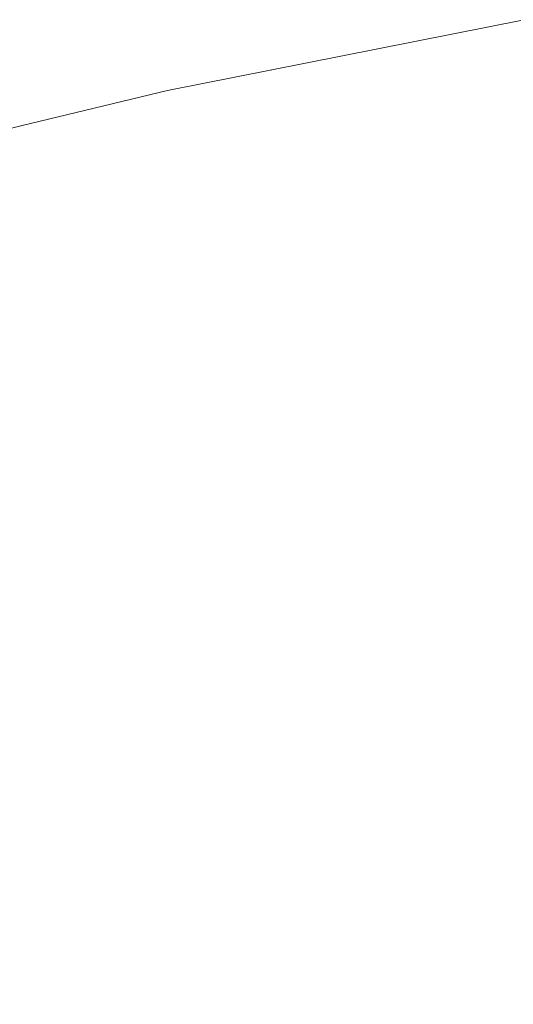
# Model space of a CAD drawing. Header units: centimetres. Extents: x -44.1 to 45.2, y 4.2 to 6.
# Tile 98 of 256: x -43.9797 to -43.9703, y 5.97666 to 5.9954. Entities that reach past the tile are written whole.
import ezdxf

# ---------------------------------------------------------------- set-up
doc = ezdxf.new("R2010")
doc.units = ezdxf.units.CM
doc.header["$LTSCALE"] = 2.54
doc.layers.add('Lucido design-1', color=7, linetype='Continuous')

# ---------------------------------------------------------------- blocks, each defined once
blk = doc.blocks.new('Gruppo-4-1')
at = {"color": 7, "linetype": 'Continuous', "lineweight": 9}
for points, invisible_edges in [([(-43.974908, 5.994427, -2276.319046), (-43.970079, 5.995399, -2276.319046), (-43.970095, 5.9954, -2276.32217), (-43.974929, 5.994441, -2276.32217)], 11), ([(-43.970095, 5.9954, -2276.92217), (-43.974929, 5.994441, -2276.92217), (-43.974929, 5.994441, -2276.32217), (-43.970095, 5.9954, -2276.32217)], 10), ([(-43.974929, 5.994441, -2276.92217), (-43.970095, 5.9954, -2276.92217), (-43.970079, 5.995399, -2276.925294), (-43.974908, 5.994427, -2276.925294)], 14), ([(-43.974826, 5.994289, -2276.315926), (-43.970005, 5.99526, -2276.315926), (-43.970079, 5.995399, -2276.319046), (-43.974908, 5.994427, -2276.319046)], 15), ([(-43.974908, 5.994427, -2276.925294), (-43.970079, 5.995399, -2276.925294), (-43.970005, 5.99526, -2276.928414), (-43.974826, 5.994289, -2276.928414)], 15), ([(-43.97469, 5.99406, -2276.312816), (-43.96988, 5.995028, -2276.312816), (-43.970005, 5.99526, -2276.315926), (-43.974826, 5.994289, -2276.315926)], 15), ([(-43.974826, 5.994289, -2276.928414), (-43.970005, 5.99526, -2276.928414), (-43.96988, 5.995028, -2276.931524), (-43.97469, 5.99406, -2276.931524)], 15), ([(-43.9745, 5.99374, -2276.309719), (-43.969707, 5.994704, -2276.309719), (-43.96988, 5.995028, -2276.312816), (-43.97469, 5.99406, -2276.312816)], 15), ([(-43.97469, 5.99406, -2276.931524), (-43.96988, 5.995028, -2276.931524), (-43.969707, 5.994704, -2276.934621), (-43.9745, 5.99374, -2276.934621)], 15), ([(-43.974257, 5.99333, -2276.30664), (-43.969484, 5.99429, -2276.30664), (-43.969707, 5.994704, -2276.309719), (-43.9745, 5.99374, -2276.309719)], 15), ([(-43.9745, 5.99374, -2276.934621), (-43.969707, 5.994704, -2276.934621), (-43.969484, 5.99429, -2276.9377), (-43.974257, 5.99333, -2276.9377)], 15), ([(-43.97966, 5.993374, -2276.319046), (-43.974908, 5.994427, -2276.319046), (-43.97689, 5.994052, -2276.32217)], 11), ([(-43.974908, 5.994427, -2276.319046), (-43.97966, 5.993374, -2276.319046), (-43.979571, 5.993238, -2276.315926), (-43.974826, 5.994289, -2276.315926)], 15), ([(-43.97689, 5.994052, -2276.92217), (-43.974908, 5.994427, -2276.925294), (-43.97966, 5.993374, -2276.925294)], 11), ([(-43.974826, 5.994289, -2276.928414), (-43.979571, 5.993238, -2276.928414), (-43.97966, 5.993374, -2276.925294), (-43.974908, 5.994427, -2276.925294)], 15), ([(-43.974908, 5.994427, -2276.319046), (-43.974929, 5.994441, -2276.32217), (-43.97689, 5.994052, -2276.32217)], 9), ([(-43.974929, 5.994441, -2276.92217), (-43.97689, 5.994052, -2276.92217), (-43.97689, 5.994052, -2276.32217), (-43.974929, 5.994441, -2276.32217)], 10), ([(-43.97689, 5.994052, -2276.92217), (-43.974929, 5.994441, -2276.92217), (-43.974908, 5.994427, -2276.925294)], 10), ([(-43.974826, 5.994289, -2276.315926), (-43.979571, 5.993238, -2276.315926), (-43.979424, 5.993011, -2276.312816), (-43.97469, 5.99406, -2276.312816)], 15), ([(-43.97469, 5.99406, -2276.931524), (-43.979424, 5.993011, -2276.931524), (-43.979571, 5.993238, -2276.928414), (-43.974826, 5.994289, -2276.928414)], 15), ([(-43.973961, 5.992831, -2276.303583), (-43.969214, 5.993786, -2276.303583), (-43.969484, 5.99429, -2276.30664), (-43.974257, 5.99333, -2276.30664)], 15), ([(-43.974257, 5.99333, -2276.9377), (-43.969484, 5.99429, -2276.9377), (-43.969214, 5.993786, -2276.940757), (-43.973961, 5.992831, -2276.940757)], 15), ([(-43.97689, 5.994052, -2276.32217), (-43.97968, 5.993379, -2276.32217), (-43.97966, 5.993374, -2276.319046)], 10), ([(-43.97968, 5.993379, -2276.32217), (-43.97689, 5.994052, -2276.32217), (-43.97689, 5.994052, -2276.92217), (-43.97968, 5.993379, -2276.92217)], 10), ([(-43.97966, 5.993374, -2276.925294), (-43.97968, 5.993379, -2276.92217), (-43.97689, 5.994052, -2276.92217)], 9), ([(-43.97469, 5.99406, -2276.312816), (-43.979424, 5.993011, -2276.312816), (-43.979217, 5.992694, -2276.309719), (-43.9745, 5.99374, -2276.309719)], 15), ([(-43.9745, 5.99374, -2276.934621), (-43.979217, 5.992694, -2276.934621), (-43.979424, 5.993011, -2276.931524), (-43.97469, 5.99406, -2276.931524)], 15), ([(-43.9745, 5.99374, -2276.309719), (-43.979217, 5.992694, -2276.309719), (-43.978953, 5.992289, -2276.30664), (-43.974257, 5.99333, -2276.30664)], 15), ([(-43.974257, 5.99333, -2276.9377), (-43.978953, 5.992289, -2276.9377), (-43.979217, 5.992694, -2276.934621), (-43.9745, 5.99374, -2276.934621)], 15), ([(-43.973613, 5.992245, -2276.300554), (-43.968896, 5.993194, -2276.300554), (-43.969214, 5.993786, -2276.303583), (-43.973961, 5.992831, -2276.303583)], 15), ([(-43.973961, 5.992831, -2276.940757), (-43.969214, 5.993786, -2276.940757), (-43.968896, 5.993194, -2276.943786), (-43.973613, 5.992245, -2276.943786)], 15), ([(-43.98433, 5.992242, -2276.319046), (-43.97966, 5.993374, -2276.319046), (-43.97968, 5.993379, -2276.32217), (-43.984354, 5.992253, -2276.32217)], 11), ([(-43.984354, 5.992253, -2276.32217), (-43.97968, 5.993379, -2276.32217), (-43.97968, 5.993379, -2276.92217), (-43.984354, 5.992253, -2276.92217)], 10), ([(-43.984354, 5.992253, -2276.92217), (-43.97968, 5.993379, -2276.92217), (-43.97966, 5.993374, -2276.925294), (-43.98433, 5.992242, -2276.925294)], 14), ([(-43.984235, 5.992107, -2276.315926), (-43.979571, 5.993238, -2276.315926), (-43.97966, 5.993374, -2276.319046), (-43.98433, 5.992242, -2276.319046)], 15), ([(-43.98433, 5.992242, -2276.925294), (-43.97966, 5.993374, -2276.925294), (-43.979571, 5.993238, -2276.928414), (-43.984235, 5.992107, -2276.928414)], 15), ([(-43.984076, 5.991883, -2276.312816), (-43.979424, 5.993011, -2276.312816), (-43.979571, 5.993238, -2276.315926), (-43.984235, 5.992107, -2276.315926)], 15), ([(-43.984235, 5.992107, -2276.928414), (-43.979571, 5.993238, -2276.928414), (-43.979424, 5.993011, -2276.931524), (-43.984076, 5.991883, -2276.931524)], 15), ([(-43.974257, 5.99333, -2276.30664), (-43.978953, 5.992289, -2276.30664), (-43.978632, 5.991795, -2276.303583), (-43.973961, 5.992831, -2276.303583)], 15), ([(-43.973961, 5.992831, -2276.940757), (-43.978632, 5.991795, -2276.940757), (-43.978953, 5.992289, -2276.9377), (-43.974257, 5.99333, -2276.9377)], 15), ([(-43.973214, 5.991573, -2276.297555), (-43.968532, 5.992515, -2276.297555), (-43.968896, 5.993194, -2276.300554), (-43.973613, 5.992245, -2276.300554)], 15), ([(-43.973613, 5.992245, -2276.943786), (-43.968896, 5.993194, -2276.943786), (-43.968532, 5.992515, -2276.946785), (-43.973214, 5.991573, -2276.946785)], 15), ([(-43.983853, 5.99157, -2276.309719), (-43.979217, 5.992694, -2276.309719), (-43.979424, 5.993011, -2276.312816), (-43.984076, 5.991883, -2276.312816)], 15), ([(-43.984076, 5.991883, -2276.931524), (-43.979424, 5.993011, -2276.931524), (-43.979217, 5.992694, -2276.934621), (-43.983853, 5.99157, -2276.934621)], 15), ([(-43.983569, 5.99117, -2276.30664), (-43.978953, 5.992289, -2276.30664), (-43.979217, 5.992694, -2276.309719), (-43.983853, 5.99157, -2276.309719)], 15), ([(-43.983853, 5.99157, -2276.934621), (-43.979217, 5.992694, -2276.934621), (-43.978953, 5.992289, -2276.9377), (-43.983569, 5.99117, -2276.9377)], 15), ([(-43.973961, 5.992831, -2276.303583), (-43.978632, 5.991795, -2276.303583), (-43.978255, 5.991216, -2276.300554), (-43.973613, 5.992245, -2276.300554)], 15), ([(-43.973613, 5.992245, -2276.943786), (-43.978255, 5.991216, -2276.943786), (-43.978632, 5.991795, -2276.940757), (-43.973961, 5.992831, -2276.940757)], 15), ([(-43.972766, 5.990818, -2276.29459), (-43.968122, 5.991752, -2276.29459), (-43.968532, 5.992515, -2276.297555), (-43.973214, 5.991573, -2276.297555)], 15), ([(-43.973214, 5.991573, -2276.946785), (-43.968532, 5.992515, -2276.946785), (-43.968122, 5.991752, -2276.94975), (-43.972766, 5.990818, -2276.94975)], 15), ([(-43.983223, 5.990683, -2276.303583), (-43.978632, 5.991795, -2276.303583), (-43.978953, 5.992289, -2276.30664), (-43.983569, 5.99117, -2276.30664)], 15), ([(-43.983569, 5.99117, -2276.9377), (-43.978953, 5.992289, -2276.9377), (-43.978632, 5.991795, -2276.940757), (-43.983223, 5.990683, -2276.940757)], 15), ([(-43.973613, 5.992245, -2276.300554), (-43.978255, 5.991216, -2276.300554), (-43.977822, 5.990552, -2276.297555), (-43.973214, 5.991573, -2276.297555)], 15), ([(-43.973214, 5.991573, -2276.946785), (-43.977822, 5.990552, -2276.946785), (-43.978255, 5.991216, -2276.943786), (-43.973613, 5.992245, -2276.943786)], 15), ([(-43.982817, 5.99011, -2276.300554), (-43.978255, 5.991216, -2276.300554), (-43.978632, 5.991795, -2276.303583), (-43.983223, 5.990683, -2276.303583)], 15), ([(-43.983223, 5.990683, -2276.940757), (-43.978632, 5.991795, -2276.940757), (-43.978255, 5.991216, -2276.943786), (-43.982817, 5.99011, -2276.943786)], 15), ([(-43.972269, 5.98998, -2276.291665), (-43.967668, 5.990906, -2276.291665), (-43.968122, 5.991752, -2276.29459), (-43.972766, 5.990818, -2276.29459)], 15), ([(-43.972766, 5.990818, -2276.94975), (-43.968122, 5.991752, -2276.94975), (-43.967668, 5.990906, -2276.952675), (-43.972269, 5.98998, -2276.952675)], 15), ([(-43.973214, 5.991573, -2276.297555), (-43.977822, 5.990552, -2276.297555), (-43.977336, 5.989805, -2276.29459), (-43.972766, 5.990818, -2276.29459)], 15), ([(-43.972766, 5.990818, -2276.94975), (-43.977336, 5.989805, -2276.94975), (-43.977822, 5.990552, -2276.946785), (-43.973214, 5.991573, -2276.946785)], 15), ([(-43.982351, 5.989454, -2276.297555), (-43.977822, 5.990552, -2276.297555), (-43.978255, 5.991216, -2276.300554), (-43.982817, 5.99011, -2276.300554)], 15), ([(-43.982817, 5.99011, -2276.943786), (-43.978255, 5.991216, -2276.943786), (-43.977822, 5.990552, -2276.946785), (-43.982351, 5.989454, -2276.946785)], 15), ([(-43.972766, 5.990818, -2276.29459), (-43.977336, 5.989805, -2276.29459), (-43.976797, 5.988977, -2276.291665), (-43.972269, 5.98998, -2276.291665)], 15), ([(-43.972269, 5.98998, -2276.952675), (-43.976797, 5.988977, -2276.952675), (-43.977336, 5.989805, -2276.94975), (-43.972766, 5.990818, -2276.94975)], 15), ([(-43.971725, 5.989064, -2276.288781), (-43.967171, 5.98998, -2276.288781), (-43.967668, 5.990906, -2276.291665), (-43.972269, 5.98998, -2276.291665)], 15), ([(-43.972269, 5.98998, -2276.952675), (-43.967668, 5.990906, -2276.952675), (-43.967171, 5.98998, -2276.955559), (-43.971725, 5.989064, -2276.955559)], 15), ([(-43.981827, 5.988716, -2276.29459), (-43.977336, 5.989805, -2276.29459), (-43.977822, 5.990552, -2276.297555), (-43.982351, 5.989454, -2276.297555)], 15), ([(-43.982351, 5.989454, -2276.946785), (-43.977822, 5.990552, -2276.946785), (-43.977336, 5.989805, -2276.94975), (-43.981827, 5.988716, -2276.94975)], 15), ([(-43.972269, 5.98998, -2276.291665), (-43.976797, 5.988977, -2276.291665), (-43.976207, 5.988071, -2276.288781), (-43.971725, 5.989064, -2276.288781)], 15), ([(-43.971725, 5.989064, -2276.955559), (-43.976207, 5.988071, -2276.955559), (-43.976797, 5.988977, -2276.952675), (-43.972269, 5.98998, -2276.952675)], 15), ([(-43.971136, 5.988071, -2276.285944), (-43.966633, 5.988977, -2276.285944), (-43.967171, 5.98998, -2276.288781), (-43.971725, 5.989064, -2276.288781)], 15), ([(-43.971725, 5.989064, -2276.955559), (-43.967171, 5.98998, -2276.955559), (-43.966633, 5.988977, -2276.958396), (-43.971136, 5.988071, -2276.958396)], 15), ([(-43.981246, 5.987898, -2276.291665), (-43.976797, 5.988977, -2276.291665), (-43.977336, 5.989805, -2276.29459), (-43.981827, 5.988716, -2276.29459)], 15), ([(-43.981827, 5.988716, -2276.94975), (-43.977336, 5.989805, -2276.94975), (-43.976797, 5.988977, -2276.952675), (-43.981246, 5.987898, -2276.952675)], 15), ([(-43.980611, 5.987003, -2276.288781), (-43.976207, 5.988071, -2276.288781), (-43.976797, 5.988977, -2276.291665), (-43.981246, 5.987898, -2276.291665)], 15), ([(-43.981246, 5.987898, -2276.952675), (-43.976797, 5.988977, -2276.952675), (-43.976207, 5.988071, -2276.955559), (-43.980611, 5.987003, -2276.955559)], 15), ([(-43.971725, 5.989064, -2276.288781), (-43.976207, 5.988071, -2276.288781), (-43.975567, 5.987088, -2276.285944), (-43.971136, 5.988071, -2276.285944)], 15), ([(-43.971136, 5.988071, -2276.958396), (-43.975567, 5.987088, -2276.958396), (-43.976207, 5.988071, -2276.955559), (-43.971725, 5.989064, -2276.955559)], 15), ([(-43.970502, 5.987003, -2276.283155), (-43.966054, 5.987898, -2276.283155), (-43.966633, 5.988977, -2276.285944), (-43.971136, 5.988071, -2276.285944)], 15), ([(-43.971136, 5.988071, -2276.958396), (-43.966633, 5.988977, -2276.958396), (-43.966054, 5.987898, -2276.961185), (-43.970502, 5.987003, -2276.961185)], 15), ([(-43.979922, 5.986033, -2276.285944), (-43.975567, 5.987088, -2276.285944), (-43.976207, 5.988071, -2276.288781), (-43.980611, 5.987003, -2276.288781)], 15), ([(-43.980611, 5.987003, -2276.955559), (-43.976207, 5.988071, -2276.955559), (-43.975567, 5.987088, -2276.958396), (-43.979922, 5.986033, -2276.958396)], 15), ([(-43.971136, 5.988071, -2276.285944), (-43.975567, 5.987088, -2276.285944), (-43.97488, 5.986033, -2276.283155), (-43.970502, 5.987003, -2276.283155)], 15), ([(-43.970502, 5.987003, -2276.961185), (-43.97488, 5.986033, -2276.961185), (-43.975567, 5.987088, -2276.958396), (-43.971136, 5.988071, -2276.958396)], 15), ([(-43.969826, 5.985864, -2276.280418), (-43.965436, 5.986748, -2276.280418), (-43.966054, 5.987898, -2276.283155), (-43.970502, 5.987003, -2276.283155)], 15), ([(-43.970502, 5.987003, -2276.961185), (-43.966054, 5.987898, -2276.961185), (-43.965436, 5.986748, -2276.963922), (-43.969826, 5.985864, -2276.963922)], 15), ([(-43.979182, 5.98499, -2276.283155), (-43.97488, 5.986033, -2276.283155), (-43.975567, 5.987088, -2276.285944), (-43.979922, 5.986033, -2276.285944)], 15), ([(-43.979922, 5.986033, -2276.958396), (-43.975567, 5.987088, -2276.958396), (-43.97488, 5.986033, -2276.961185), (-43.979182, 5.98499, -2276.961185)], 15), ([(-43.970502, 5.987003, -2276.283155), (-43.97488, 5.986033, -2276.283155), (-43.974146, 5.984907, -2276.280418), (-43.969826, 5.985864, -2276.280418)], 15), ([(-43.969826, 5.985864, -2276.963922), (-43.974146, 5.984907, -2276.963922), (-43.97488, 5.986033, -2276.961185), (-43.970502, 5.987003, -2276.961185)], 15), ([(-43.979922, 5.986033, -2276.285944), (-43.984196, 5.984907, -2276.285944), (-43.983404, 5.983878, -2276.283155), (-43.979182, 5.98499, -2276.283155)], 15), ([(-43.979182, 5.98499, -2276.961185), (-43.983404, 5.983878, -2276.961185), (-43.984196, 5.984907, -2276.958396), (-43.979922, 5.986033, -2276.958396)], 15), ([(-43.978392, 5.983878, -2276.280418), (-43.974146, 5.984907, -2276.280418), (-43.97488, 5.986033, -2276.283155), (-43.979182, 5.98499, -2276.283155)], 15), ([(-43.979182, 5.98499, -2276.961185), (-43.97488, 5.986033, -2276.961185), (-43.974146, 5.984907, -2276.963922), (-43.978392, 5.983878, -2276.963922)], 15), ([(-43.969826, 5.985864, -2276.280418), (-43.974146, 5.984907, -2276.280418), (-43.973369, 5.983713, -2276.277736), (-43.96911, 5.984657, -2276.277736)], 15), ([(-43.96911, 5.984657, -2276.966604), (-43.973369, 5.983713, -2276.966604), (-43.974146, 5.984907, -2276.963922), (-43.969826, 5.985864, -2276.963922)], 15), ([(-43.979182, 5.98499, -2276.283155), (-43.983404, 5.983878, -2276.283155), (-43.982559, 5.98278, -2276.280418), (-43.978392, 5.983878, -2276.280418)], 15), ([(-43.978392, 5.983878, -2276.963922), (-43.982559, 5.98278, -2276.963922), (-43.983404, 5.983878, -2276.961185), (-43.979182, 5.98499, -2276.961185)], 15), ([(-43.977555, 5.982698, -2276.277736), (-43.973369, 5.983713, -2276.277736), (-43.974146, 5.984907, -2276.280418), (-43.978392, 5.983878, -2276.280418)], 15), ([(-43.978392, 5.983878, -2276.963922), (-43.974146, 5.984907, -2276.963922), (-43.973369, 5.983713, -2276.966604), (-43.977555, 5.982698, -2276.966604)], 15), ([(-43.96911, 5.984657, -2276.277736), (-43.973369, 5.983713, -2276.277736), (-43.972549, 5.982454, -2276.275111), (-43.968354, 5.983384, -2276.275111)], 15), ([(-43.968354, 5.983384, -2276.969229), (-43.972549, 5.982454, -2276.969229), (-43.973369, 5.983713, -2276.966604), (-43.96911, 5.984657, -2276.966604)], 15), ([(-43.978392, 5.983878, -2276.280418), (-43.982559, 5.98278, -2276.280418), (-43.981663, 5.981616, -2276.277736), (-43.977555, 5.982698, -2276.277736)], 15), ([(-43.977555, 5.982698, -2276.966604), (-43.981663, 5.981616, -2276.966604), (-43.982559, 5.98278, -2276.963922), (-43.978392, 5.983878, -2276.963922)], 15), ([(-43.976672, 5.981455, -2276.275111), (-43.972549, 5.982454, -2276.275111), (-43.973369, 5.983713, -2276.277736), (-43.977555, 5.982698, -2276.277736)], 15), ([(-43.977555, 5.982698, -2276.966604), (-43.973369, 5.983713, -2276.966604), (-43.972549, 5.982454, -2276.969229), (-43.976672, 5.981455, -2276.969229)], 15), ([(-43.968354, 5.983384, -2276.275111), (-43.972549, 5.982454, -2276.275111), (-43.971689, 5.981134, -2276.272546), (-43.967562, 5.982048, -2276.272546)], 15), ([(-43.967562, 5.982048, -2276.971794), (-43.971689, 5.981134, -2276.971794), (-43.972549, 5.982454, -2276.969229), (-43.968354, 5.983384, -2276.969229)], 15), ([(-43.977555, 5.982698, -2276.277736), (-43.981663, 5.981616, -2276.277736), (-43.980718, 5.980389, -2276.275111), (-43.976672, 5.981455, -2276.275111)], 15), ([(-43.976672, 5.981455, -2276.969229), (-43.980718, 5.980389, -2276.969229), (-43.981663, 5.981616, -2276.966604), (-43.977555, 5.982698, -2276.966604)], 15), ([(-43.975746, 5.98015, -2276.272546), (-43.971689, 5.981134, -2276.272546), (-43.972549, 5.982454, -2276.275111), (-43.976672, 5.981455, -2276.275111)], 15), ([(-43.976672, 5.981455, -2276.969229), (-43.972549, 5.982454, -2276.969229), (-43.971689, 5.981134, -2276.971794), (-43.975746, 5.98015, -2276.971794)], 15), ([(-43.967562, 5.982048, -2276.272546), (-43.971689, 5.981134, -2276.272546), (-43.970792, 5.979755, -2276.270043), (-43.966734, 5.980654, -2276.270043)], 15), ([(-43.966734, 5.980654, -2276.974297), (-43.970792, 5.979755, -2276.974297), (-43.971689, 5.981134, -2276.971794), (-43.967562, 5.982048, -2276.971794)], 15), ([(-43.976672, 5.981455, -2276.275111), (-43.980718, 5.980389, -2276.275111), (-43.979727, 5.979101, -2276.272546), (-43.975746, 5.98015, -2276.272546)], 15), ([(-43.975746, 5.98015, -2276.971794), (-43.979727, 5.979101, -2276.971794), (-43.980718, 5.980389, -2276.969229), (-43.976672, 5.981455, -2276.969229)], 15), ([(-43.974779, 5.978788, -2276.270043), (-43.970792, 5.979755, -2276.270043), (-43.971689, 5.981134, -2276.272546), (-43.975746, 5.98015, -2276.272546)], 15), ([(-43.975746, 5.98015, -2276.971794), (-43.971689, 5.981134, -2276.971794), (-43.970792, 5.979755, -2276.974297), (-43.974779, 5.978788, -2276.974297)], 15), ([(-43.966734, 5.980654, -2276.270043), (-43.970792, 5.979755, -2276.270043), (-43.969858, 5.978321, -2276.267604), (-43.965873, 5.979204, -2276.267604)], 15), ([(-43.965873, 5.979204, -2276.976736), (-43.969858, 5.978321, -2276.976736), (-43.970792, 5.979755, -2276.974297), (-43.966734, 5.980654, -2276.974297)], 15), ([(-43.975746, 5.98015, -2276.272546), (-43.979727, 5.979101, -2276.272546), (-43.978692, 5.977757, -2276.270043), (-43.974779, 5.978788, -2276.270043)], 15), ([(-43.974779, 5.978788, -2276.974297), (-43.978692, 5.977757, -2276.974297), (-43.979727, 5.979101, -2276.971794), (-43.975746, 5.98015, -2276.971794)], 15), ([(-43.973773, 5.977372, -2276.267604), (-43.969858, 5.978321, -2276.267604), (-43.970792, 5.979755, -2276.270043), (-43.974779, 5.978788, -2276.270043)], 15), ([(-43.974779, 5.978788, -2276.974297), (-43.970792, 5.979755, -2276.974297), (-43.969858, 5.978321, -2276.976736), (-43.973773, 5.977372, -2276.976736)], 15), ([(-43.982527, 5.976664, -2276.270043), (-43.978692, 5.977757, -2276.270043), (-43.979727, 5.979101, -2276.272546), (-43.983628, 5.977989, -2276.272546)], 15), ([(-43.983628, 5.977989, -2276.971794), (-43.979727, 5.979101, -2276.971794), (-43.978692, 5.977757, -2276.974297), (-43.982527, 5.976664, -2276.974297)], 15), ([(-43.974779, 5.978788, -2276.270043), (-43.978692, 5.977757, -2276.270043), (-43.977616, 5.976359, -2276.267604), (-43.973773, 5.977372, -2276.267604)], 15), ([(-43.973773, 5.977372, -2276.976736), (-43.977616, 5.976359, -2276.976736), (-43.978692, 5.977757, -2276.974297), (-43.974779, 5.978788, -2276.974297)], 15), ([(-43.972731, 5.975904, -2276.26523), (-43.96889, 5.976835, -2276.26523), (-43.969858, 5.978321, -2276.267604), (-43.973773, 5.977372, -2276.267604)], 15), ([(-43.973773, 5.977372, -2276.976736), (-43.969858, 5.978321, -2276.976736), (-43.96889, 5.976835, -2276.979109), (-43.972731, 5.975904, -2276.979109)], 15), ([(-43.981381, 5.975286, -2276.267604), (-43.977616, 5.976359, -2276.267604), (-43.978692, 5.977757, -2276.270043), (-43.982527, 5.976664, -2276.270043)], 15), ([(-43.982527, 5.976664, -2276.974297), (-43.978692, 5.977757, -2276.974297), (-43.977616, 5.976359, -2276.976736), (-43.981381, 5.975286, -2276.976736)], 15), ([(-43.973773, 5.977372, -2276.267604), (-43.977616, 5.976359, -2276.267604), (-43.976501, 5.97491, -2276.26523), (-43.972731, 5.975904, -2276.26523)], 15), ([(-43.972731, 5.975904, -2276.979109), (-43.976501, 5.97491, -2276.979109), (-43.977616, 5.976359, -2276.976736), (-43.973773, 5.977372, -2276.976736)], 15), ([(-43.971655, 5.974388, -2276.262924), (-43.967891, 5.9753, -2276.262924), (-43.96889, 5.976835, -2276.26523), (-43.972731, 5.975904, -2276.26523)], 15), ([(-43.972731, 5.975904, -2276.979109), (-43.96889, 5.976835, -2276.979109), (-43.967891, 5.9753, -2276.981416), (-43.971655, 5.974388, -2276.981416)], 15)]:
    blk.add_3dface(points, dxfattribs=dict(at, invisible_edges=invisible_edges))
blk = doc.blocks.new('Gruppo-5-1')
at = {"color": 7}
blk.add_blockref('Gruppo-4-1', (0, 0), dxfattribs=at)

msp = doc.modelspace()

# ---------------------------------------------------------------- block references
at = {"layer": 'Lucido design-1', "color": 7}
msp.add_blockref('Gruppo-5-1', (0, 0), dxfattribs=at)

doc.saveas('drawing.dxf')
